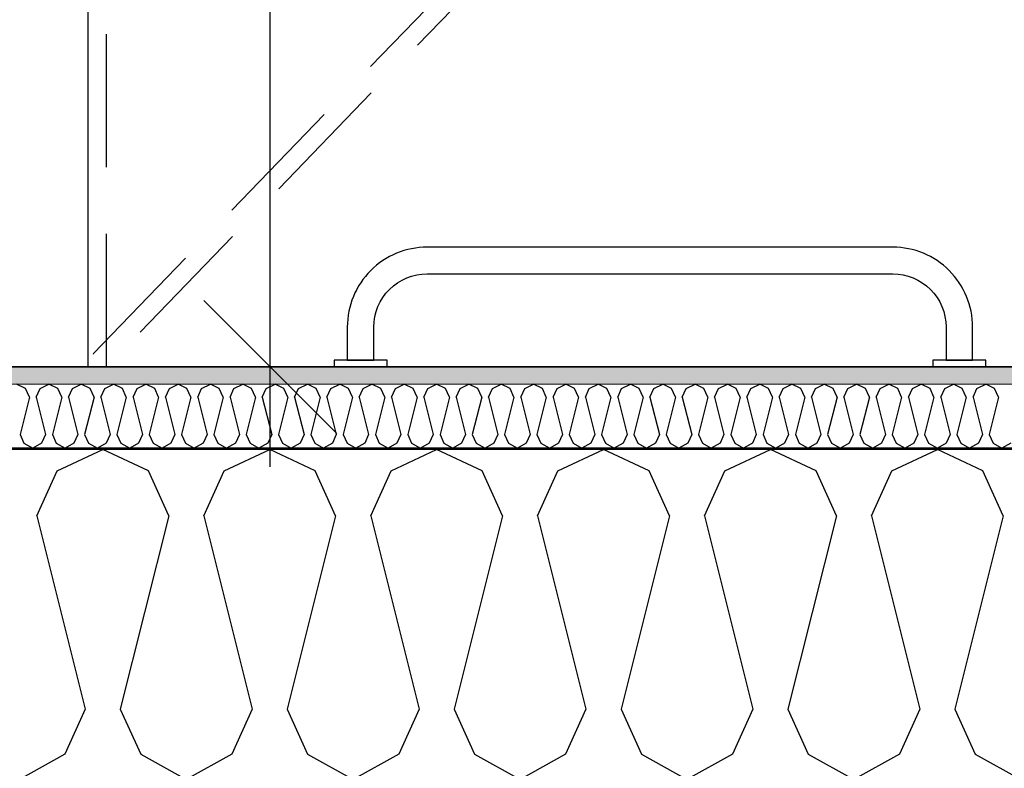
# Model space of a CAD drawing. Header units: millimetres. Extents: x -5000 to 341424, y -9235 to 550260.
# Tile 247 of 256: x 315829 to 316569, y 345146 to 345709. Entities that reach past the tile are written whole.
import ezdxf
from ezdxf.enums import TextEntityAlignment as Align

# ---------------------------------------------------------------- set-up
doc = ezdxf.new("R2010")
doc.units = ezdxf.units.MM
doc.header["$LTSCALE"] = 0.5
doc.header["$MEASUREMENT"] = 0
for name, pattern in [('PLINE', [0]), ('Små Stiplet', [282.222222, 141.111111, -141.111111]), ('Under snittplan', [300, 200, -100])]:
    doc.linetypes.add(name, pattern=pattern)
for name, color, linetype in [('232- Ikke-bærende yttervegger (Skravur)(Nye konstruksjoner)', 7, 'Continuous'), ('232- Ikke-bærende yttervegger(Nye konstruksjoner)', 7, 'Continuous'), ('257- Systemhimlinger (Skravur)(Nye konstruksjoner)', 7, 'Continuous'), ('257- Systemhimlinger(Nye konstruksjoner)', 7, 'Continuous'), ('315- Utstyr for sanitærinstallasjoner(Nye konstruksjoner)', 7, 'Continuous'), ('842-M___1_50 Målsetting bygning', 7, 'Continuous'), ('842-M___1_50 Målsetting bygning(Nye konstruksjoner)', 7, 'Continuous'), ('862- M___Nettoareal(Nye konstruksjoner)', 7, 'Continuous'), ('862- M___Nettoareal(Polylinje)(Nye konstruksjoner)', 7, 'Continuous'), ('862- M___Nettoareal(Tekst)(Nye konstruksjoner)', 7, 'Continuous'), ('878- Annen overflate_visuell informasjon(Nye konstruksjoner)', 7, 'Continuous')]:
    doc.layers.add(name, color=color, linetype=linetype)
doc.layers.add('236- Innvendig kledning og overflate(Nye konstruksjoner)', color=7, linetype='Continuous', lineweight=0)
doc.styles.add('GENERATED_STYLE_1', font='txt')
doc.styles.add('GENERATED_STYLE_3', font='arial.ttf')
doc.dimstyles.new('GENERATED_STYLE__2', dxfattribs={"dimtxt": 100, "dimasz": 95, "dimexe": 0.18, "dimexo": 0.0625, "dimgap": 0, "dimtad": 1, "dimtih": 1, "dimtoh": 1, "dimdec": 0, "dimzin": 0, "dimdsep": 46, "dimtxsty": 'GENERATED_STYLE_3', "dimblk": 'ARROWHEAD_6', "dimblk1": 'ARROWHEAD_6', "dimblk2": 'ARROWHEAD_6', "dimcen": 0.09, "dimse1": 1, "dimse2": 1, "dimclrd": 256, "dimclre": 256, "dimclrt": 256, "dimadec": 1, "dimazin": 0, "dimtfac": 1, "dimtdec": 4, "dimtmove": 0, "dimatfit": 3, "dimfxl": 1, "dimtolj": 1, "dimtzin": 0, "dimarcsym": 0})
doc.dimstyles.new('GENERATED_STYLE__3', dxfattribs={"dimtxt": 100, "dimasz": 95, "dimexe": 0.18, "dimexo": 0.0625, "dimgap": 0, "dimtad": 1, "dimdec": 0, "dimzin": 0, "dimdsep": 46, "dimtxsty": 'GENERATED_STYLE_3', "dimblk": 'ARROWHEAD_6', "dimblk1": 'ARROWHEAD_6', "dimblk2": 'ARROWHEAD_6', "dimcen": 0.09, "dimse1": 1, "dimse2": 1, "dimclrd": 256, "dimclre": 256, "dimclrt": 256, "dimadec": 1, "dimazin": 0, "dimtfac": 1, "dimtdec": 4, "dimtmove": 2, "dimatfit": 3, "dimfxl": 1, "dimtolj": 1, "dimtzin": 0, "dimarcsym": 0})
doc.dimstyles.new('GENERATED_STYLE__4', dxfattribs={"dimtxt": 100, "dimasz": 95, "dimexe": 0.18, "dimexo": 0.0625, "dimgap": 0, "dimtad": 1, "dimdec": 0, "dimzin": 0, "dimdsep": 46, "dimtxsty": 'GENERATED_STYLE_3', "dimblk": 'ARROWHEAD_6', "dimblk1": 'ARROWHEAD_6', "dimblk2": 'ARROWHEAD_6', "dimcen": 0.09, "dimse1": 1, "dimse2": 1, "dimclrd": 256, "dimclre": 256, "dimclrt": 256, "dimadec": 1, "dimazin": 0, "dimtfac": 1, "dimtdec": 4, "dimtmove": 0, "dimatfit": 3, "dimfxl": 1, "dimtolj": 1, "dimtzin": 0, "dimarcsym": 0})
doc.dimstyles.new('GENERATED_STYLE__7', dxfattribs={"dimtxt": 100, "dimasz": 47.5, "dimexe": 0.18, "dimexo": 0.0625, "dimgap": 0, "dimtad": 1, "dimdec": 0, "dimzin": 0, "dimdsep": 46, "dimtxsty": 'GENERATED_STYLE_3', "dimblk": 'ARROWHEAD_6', "dimblk1": 'ARROWHEAD_6', "dimblk2": 'ARROWHEAD_6', "dimcen": 0.09, "dimse1": 1, "dimse2": 1, "dimclrd": 256, "dimclre": 256, "dimclrt": 256, "dimadec": 1, "dimazin": 0, "dimtfac": 1, "dimtdec": 4, "dimtmove": 0, "dimatfit": 3, "dimfxl": 1, "dimtolj": 1, "dimtzin": 0, "dimarcsym": 0})

# ---------------------------------------------------------------- blocks, each defined once
blk = doc.blocks.new('Fellesrom Bygg A__6', base_point=(315918.65, 340263.57))
at = {"layer": '862- M___Nettoareal(Polylinje)(Nye konstruksjoner)', "linetype": 'PLINE', "flags": 128}
blk.add_lwpolyline([(308760.9, 343747.84), (314360.91, 343747.84), (314360.9, 345447.84), (320651.08, 345447.84), (322731.94, 342583.79), (328296.39, 346626.6), (331088.37, 342783.77), (332481.53, 343795.96), (325033.05, 354047.84), (312360.9, 354047.84), (312360.9, 352047.84), (308760.9, 352047.84)], close=True, dxfattribs=at)
at = {"layer": '862- M___Nettoareal(Tekst)(Nye konstruksjoner)', "style": 'GENERATED_STYLE_1'}
for tag, p in [('DUMMY_861', (316456.16, 340451.8)), ('ROOM_NAME', (315381.14, 340406.05)), ('DUMMY_862', (315381.14, 340263.57))]:
    blk.add_attdef(tag, text='', height=100, dxfattribs=at).set_placement(p, align=Align.TOP_LEFT)
blk = doc.blocks.new('HCWC_DUSJ__20', base_point=(315241.89, 346753.11))
at = {"layer": '862- M___Nettoareal(Polylinje)(Nye konstruksjoner)', "linetype": 'PLINE', "flags": 128}
blk.add_lwpolyline([(316779.91, 345447.84), (316779.91, 348047.84), (314484.9, 348047.84), (314484.9, 345447.84)], close=True, dxfattribs=at)
at = {"layer": '862- M___Nettoareal(Tekst)(Nye konstruksjoner)', "style": 'GENERATED_STYLE_1'}
for tag, p in [('DUMMY_861', (315633.43, 346941.35)), ('ROOM_NAME', (314850.34, 346891.53)), ('DUMMY_862', (314850.34, 346753.11))]:
    blk.add_attdef(tag, text='', height=100, dxfattribs=at).set_placement(p, align=Align.TOP_LEFT)
blk = doc.blocks.new('*X454')
at = {"layer": '232- Ikke-bærende yttervegger (Skravur)(Nye konstruksjoner)', "linetype": 'PLINE'}
for p, q in [((315833.14, 345431.71), (315826.51, 345434.84)), ((315836.1, 345425.2), (315833.14, 345431.71)), ((315841.2, 345425.2), (315844.16, 345431.71)), ((315844.16, 345431.71), (315850.79, 345434.84)), ((315857.42, 345431.71), (315850.79, 345434.84)), ((315860.38, 345425.2), (315857.42, 345431.71)), ((315865.48, 345425.2), (315868.44, 345431.71)), ((315868.44, 345431.71), (315875.07, 345434.84)), ((315881.7, 345431.71), (315875.07, 345434.84)), ((315884.66, 345425.2), (315881.7, 345431.71)), ((315889.76, 345425.2), (315892.72, 345431.71)), ((315892.72, 345431.71), (315899.35, 345434.84)), ((315905.99, 345431.71), (315899.35, 345434.84)), ((315908.94, 345425.2), (315905.99, 345431.71)), ((315914.05, 345425.2), (315917, 345431.71)), ((315917, 345431.71), (315923.64, 345434.84)), ((315930.27, 345431.71), (315923.64, 345434.84)), ((315933.23, 345425.2), (315930.27, 345431.71)), ((315938.33, 345425.2), (315941.29, 345431.71)), ((315941.29, 345431.71), (315947.92, 345434.84)), ((315954.55, 345431.71), (315947.92, 345434.84)), ((315957.51, 345425.2), (315954.55, 345431.71)), ((315962.61, 345425.2), (315965.57, 345431.71)), ((315965.57, 345431.71), (315972.2, 345434.84)), ((315978.83, 345431.71), (315972.2, 345434.84)), ((315981.79, 345425.2), (315978.83, 345431.71)), ((315986.89, 345425.2), (315989.85, 345431.71)), ((315989.85, 345431.71), (315996.48, 345434.84)), ((316003.11, 345431.71), (315996.48, 345434.84)), ((316006.07, 345425.2), (316003.11, 345431.71)), ((316011.17, 345425.2), (316014.13, 345431.71)), ((316014.13, 345431.71), (316020.76, 345434.84)), ((316027.39, 345431.71), (316020.76, 345434.84)), ((316030.35, 345425.2), (316027.39, 345431.71)), ((316035.45, 345425.2), (316038.41, 345431.71)), ((316038.41, 345431.71), (316045.04, 345434.84)), ((316051.67, 345431.71), (316045.04, 345434.84)), ((316054.63, 345425.2), (316051.67, 345431.71)), ((316059.73, 345425.2), (316062.69, 345431.71)), ((316062.69, 345431.71), (316069.32, 345434.84)), ((316075.95, 345431.71), (316069.32, 345434.84)), ((316078.91, 345425.2), (316075.95, 345431.71)), ((316084.01, 345425.2), (316086.97, 345431.71)), ((316086.97, 345431.71), (316093.6, 345434.84)), ((316100.24, 345431.71), (316093.6, 345434.84)), ((316103.19, 345425.2), (316100.24, 345431.71)), ((316108.3, 345425.2), (316111.25, 345431.71)), ((316111.25, 345431.71), (316117.89, 345434.84)), ((316124.52, 345431.71), (316117.89, 345434.84)), ((316127.48, 345425.2), (316124.52, 345431.71)), ((316132.58, 345425.2), (316135.54, 345431.71)), ((316135.54, 345431.71), (316142.17, 345434.84)), ((316148.8, 345431.71), (316142.17, 345434.84)), ((316151.76, 345425.2), (316148.8, 345431.71)), ((316156.86, 345425.2), (316159.82, 345431.71)), ((316159.82, 345431.71), (316166.45, 345434.84)), ((316173.08, 345431.71), (316166.45, 345434.84)), ((316176.04, 345425.2), (316173.08, 345431.71)), ((316181.14, 345425.2), (316184.1, 345431.71)), ((316184.1, 345431.71), (316190.73, 345434.84)), ((316197.36, 345431.71), (316190.73, 345434.84)), ((316200.32, 345425.2), (316197.36, 345431.71)), ((316205.42, 345425.2), (316208.38, 345431.71)), ((316208.38, 345431.71), (316215.01, 345434.84)), ((316221.64, 345431.71), (316215.01, 345434.84)), ((316224.6, 345425.2), (316221.64, 345431.71)), ((316229.7, 345425.2), (316232.66, 345431.71)), ((316232.66, 345431.71), (316239.29, 345434.84)), ((316245.92, 345431.71), (316239.29, 345434.84)), ((316248.88, 345425.2), (316245.92, 345431.71)), ((316253.98, 345425.2), (316256.94, 345431.71)), ((316256.94, 345431.71), (316263.57, 345434.84)), ((316270.2, 345431.71), (316263.57, 345434.84)), ((316273.16, 345425.2), (316270.2, 345431.71)), ((316278.26, 345425.2), (316281.22, 345431.71)), ((316281.22, 345431.71), (316287.85, 345434.84)), ((316294.49, 345431.71), (316287.85, 345434.84)), ((316297.44, 345425.2), (316294.49, 345431.71)), ((316302.55, 345425.2), (316305.51, 345431.71)), ((316305.51, 345431.71), (316312.14, 345434.84)), ((316318.77, 345431.71), (316312.14, 345434.84)), ((316321.73, 345425.2), (316318.77, 345431.71)), ((316326.83, 345425.2), (316329.79, 345431.71)), ((316329.79, 345431.71), (316336.42, 345434.84)), ((316343.05, 345431.71), (316336.42, 345434.84)), ((316346.01, 345425.2), (316343.05, 345431.71)), ((316351.11, 345425.2), (316354.07, 345431.71)), ((316354.07, 345431.71), (316360.7, 345434.84)), ((316367.33, 345431.71), (316360.7, 345434.84)), ((316370.29, 345425.2), (316367.33, 345431.71)), ((316375.39, 345425.2), (316378.35, 345431.71)), ((316378.35, 345431.71), (316384.98, 345434.84)), ((316391.61, 345431.71), (316384.98, 345434.84)), ((316394.57, 345425.2), (316391.61, 345431.71)), ((316399.67, 345425.2), (316402.63, 345431.71)), ((316402.63, 345431.71), (316409.26, 345434.84)), ((316415.89, 345431.71), (316409.26, 345434.84)), ((316418.85, 345425.2), (316415.89, 345431.71)), ((316423.95, 345425.2), (316426.91, 345431.71)), ((316426.91, 345431.71), (316433.54, 345434.84)), ((316440.17, 345431.71), (316433.54, 345434.84)), ((316443.13, 345425.2), (316440.17, 345431.71)), ((316448.23, 345425.2), (316451.19, 345431.71)), ((316451.19, 345431.71), (316457.82, 345434.84)), ((316464.45, 345431.71), (316457.82, 345434.84)), ((316467.41, 345425.2), (316464.45, 345431.71)), ((316472.52, 345425.2), (316475.47, 345431.71)), ((316475.47, 345431.71), (316482.11, 345434.84)), ((316488.74, 345431.71), (316482.11, 345434.84)), ((316491.69, 345425.2), (316488.74, 345431.71)), ((316496.8, 345425.2), (316499.76, 345431.71)), ((316499.76, 345431.71), (316506.39, 345434.84)), ((316513.02, 345431.71), (316506.39, 345434.84)), ((316515.98, 345425.2), (316513.02, 345431.71)), ((316521.08, 345425.2), (316524.04, 345431.71)), ((316524.04, 345431.71), (316530.67, 345434.84)), ((316537.3, 345431.71), (316530.67, 345434.84)), ((316540.26, 345425.2), (316537.3, 345431.71)), ((316545.36, 345425.2), (316548.32, 345431.71)), ((316548.32, 345431.71), (316554.95, 345434.84)), ((316561.58, 345431.71), (316554.95, 345434.84)), ((316564.54, 345425.2), (316561.58, 345431.71)), ((315836.1, 345425.2), (315829.06, 345397.05)), ((315841.2, 345425.2), (315848.24, 345397.05)), ((315860.38, 345425.2), (315853.34, 345397.05)), ((315865.48, 345425.2), (315872.52, 345397.05)), ((315884.66, 345425.2), (315877.62, 345397.05)), ((315889.76, 345425.2), (315896.8, 345397.05)), ((315908.94, 345425.2), (315901.91, 345397.05)), ((315914.05, 345425.2), (315921.09, 345397.05)), ((315933.23, 345425.2), (315926.19, 345397.05)), ((315938.33, 345425.2), (315945.37, 345397.05)), ((315957.51, 345425.2), (315950.47, 345397.05)), ((315962.61, 345425.2), (315969.65, 345397.05)), ((315981.79, 345425.2), (315974.75, 345397.05)), ((315986.89, 345425.2), (315993.93, 345397.05)), ((316006.07, 345425.2), (315999.03, 345397.05)), ((316011.17, 345425.2), (316018.21, 345397.05)), ((316030.35, 345425.2), (316023.31, 345397.05)), ((316035.45, 345425.2), (316042.49, 345397.05)), ((316054.63, 345425.2), (316047.59, 345397.05)), ((316059.73, 345425.2), (316066.77, 345397.05)), ((316078.91, 345425.2), (316071.87, 345397.05)), ((316084.01, 345425.2), (316091.05, 345397.05)), ((316103.19, 345425.2), (316096.16, 345397.05)), ((316108.3, 345425.2), (316115.34, 345397.05)), ((316127.48, 345425.2), (316120.44, 345397.05)), ((316132.58, 345425.2), (316139.62, 345397.05)), ((316151.76, 345425.2), (316144.72, 345397.05)), ((316156.86, 345425.2), (316163.9, 345397.05)), ((316176.04, 345425.2), (316169, 345397.05)), ((316181.14, 345425.2), (316188.18, 345397.05)), ((316200.32, 345425.2), (316193.28, 345397.05)), ((316205.42, 345425.2), (316212.46, 345397.05)), ((316224.6, 345425.2), (316217.56, 345397.05)), ((316229.7, 345425.2), (316236.74, 345397.05)), ((316248.88, 345425.2), (316241.84, 345397.05)), ((316253.98, 345425.2), (316261.02, 345397.05)), ((316273.16, 345425.2), (316266.12, 345397.05)), ((316278.26, 345425.2), (316285.3, 345397.05)), ((316297.44, 345425.2), (316290.41, 345397.05)), ((316302.55, 345425.2), (316309.59, 345397.05)), ((316321.73, 345425.2), (316314.69, 345397.05)), ((316326.83, 345425.2), (316333.87, 345397.05)), ((316346.01, 345425.2), (316338.97, 345397.05)), ((316351.11, 345425.2), (316358.15, 345397.05)), ((316370.29, 345425.2), (316363.25, 345397.05)), ((316375.39, 345425.2), (316382.43, 345397.05)), ((316394.57, 345425.2), (316387.53, 345397.05)), ((316399.67, 345425.2), (316406.71, 345397.05)), ((316418.85, 345425.2), (316411.81, 345397.05)), ((316423.95, 345425.2), (316430.99, 345397.05)), ((316443.13, 345425.2), (316436.09, 345397.05)), ((316448.23, 345425.2), (316455.27, 345397.05)), ((316467.41, 345425.2), (316460.37, 345397.05)), ((316472.52, 345425.2), (316479.55, 345397.05)), ((316491.69, 345425.2), (316484.66, 345397.05)), ((316496.8, 345425.2), (316503.84, 345397.05)), ((316515.98, 345425.2), (316508.94, 345397.05)), ((316521.08, 345425.2), (316528.12, 345397.05)), ((316540.26, 345425.2), (316533.22, 345397.05)), ((316545.36, 345425.2), (316552.4, 345397.05)), ((316564.54, 345425.2), (316557.5, 345397.05)), ((315829.06, 345397.05), (315832.02, 345390.54)), ((315848.24, 345397.05), (315845.28, 345390.54)), ((315853.34, 345397.05), (315856.3, 345390.54)), ((315872.52, 345397.05), (315869.56, 345390.54)), ((315877.62, 345397.05), (315880.58, 345390.54)), ((315896.8, 345397.05), (315893.84, 345390.54)), ((315901.91, 345397.05), (315904.86, 345390.54)), ((315921.09, 345397.05), (315918.13, 345390.54)), ((315926.19, 345397.05), (315929.15, 345390.54)), ((315945.37, 345397.05), (315942.41, 345390.54)), ((315950.47, 345397.05), (315953.43, 345390.54)), ((315969.65, 345397.05), (315966.69, 345390.54)), ((315974.75, 345397.05), (315977.71, 345390.54)), ((315993.93, 345397.05), (315990.97, 345390.54)), ((315999.03, 345397.05), (316001.99, 345390.54)), ((316018.21, 345397.05), (316015.25, 345390.54)), ((316023.31, 345397.05), (316026.27, 345390.54)), ((316042.49, 345397.05), (316039.53, 345390.54)), ((316047.59, 345397.05), (316050.55, 345390.54)), ((316066.77, 345397.05), (316063.81, 345390.54)), ((316071.87, 345397.05), (316074.83, 345390.54)), ((316091.05, 345397.05), (316088.09, 345390.54)), ((316096.16, 345397.05), (316099.11, 345390.54)), ((316115.34, 345397.05), (316112.38, 345390.54)), ((316120.44, 345397.05), (316123.4, 345390.54)), ((316139.62, 345397.05), (316136.66, 345390.54)), ((316144.72, 345397.05), (316147.68, 345390.54)), ((316163.9, 345397.05), (316160.94, 345390.54)), ((316169, 345397.05), (316171.96, 345390.54)), ((316188.18, 345397.05), (316185.22, 345390.54)), ((316193.28, 345397.05), (316196.24, 345390.54)), ((316212.46, 345397.05), (316209.5, 345390.54)), ((316217.56, 345397.05), (316220.52, 345390.54)), ((316236.74, 345397.05), (316233.78, 345390.54)), ((316241.84, 345397.05), (316244.8, 345390.54)), ((316261.02, 345397.05), (316258.06, 345390.54)), ((316266.12, 345397.05), (316269.08, 345390.54)), ((316285.3, 345397.05), (316282.35, 345390.54)), ((316290.41, 345397.05), (316293.36, 345390.54)), ((316309.59, 345397.05), (316306.63, 345390.54)), ((316314.69, 345397.05), (316317.65, 345390.54)), ((316333.87, 345397.05), (316330.91, 345390.54)), ((316338.97, 345397.05), (316341.93, 345390.54)), ((316358.15, 345397.05), (316355.19, 345390.54)), ((316363.25, 345397.05), (316366.21, 345390.54)), ((316382.43, 345397.05), (316379.47, 345390.54)), ((316387.53, 345397.05), (316390.49, 345390.54)), ((316406.71, 345397.05), (316403.75, 345390.54)), ((316411.81, 345397.05), (316414.77, 345390.54)), ((316430.99, 345397.05), (316428.03, 345390.54)), ((316436.09, 345397.05), (316439.05, 345390.54)), ((316455.27, 345397.05), (316452.31, 345390.54)), ((316460.37, 345397.05), (316463.33, 345390.54)), ((316479.55, 345397.05), (316476.6, 345390.54)), ((316484.66, 345397.05), (316487.61, 345390.54)), ((316503.84, 345397.05), (316500.88, 345390.54)), ((316508.94, 345397.05), (316511.9, 345390.54)), ((316528.12, 345397.05), (316525.16, 345390.54)), ((316533.22, 345397.05), (316536.18, 345390.54)), ((316552.4, 345397.05), (316549.44, 345390.54)), ((316557.5, 345397.05), (316560.46, 345390.54)), ((315832.02, 345390.54), (315838.65, 345386.84)), ((315845.28, 345390.54), (315838.65, 345386.84)), ((315856.3, 345390.54), (315862.93, 345386.84)), ((315869.56, 345390.54), (315862.93, 345386.84)), ((315880.58, 345390.54), (315887.21, 345386.84)), ((315893.84, 345390.54), (315887.21, 345386.84)), ((315904.86, 345390.54), (315911.5, 345386.84)), ((315918.13, 345390.54), (315911.5, 345386.84)), ((315929.15, 345390.54), (315935.78, 345386.84)), ((315942.41, 345390.54), (315935.78, 345386.84)), ((315953.43, 345390.54), (315960.06, 345386.84)), ((315966.69, 345390.54), (315960.06, 345386.84)), ((315977.71, 345390.54), (315984.34, 345386.84)), ((315990.97, 345390.54), (315984.34, 345386.84)), ((316001.99, 345390.54), (316008.62, 345386.84)), ((316015.25, 345390.54), (316008.62, 345386.84)), ((316026.27, 345390.54), (316032.9, 345386.84)), ((316039.53, 345390.54), (316032.9, 345386.84)), ((316050.55, 345390.54), (316057.18, 345386.84)), ((316063.81, 345390.54), (316057.18, 345386.84)), ((316074.83, 345390.54), (316081.46, 345386.84)), ((316088.09, 345390.54), (316081.46, 345386.84)), ((316099.11, 345390.54), (316105.75, 345386.84)), ((316112.38, 345390.54), (316105.75, 345386.84)), ((316123.4, 345390.54), (316130.03, 345386.84)), ((316136.66, 345390.54), (316130.03, 345386.84)), ((316147.68, 345390.54), (316154.31, 345386.84)), ((316160.94, 345390.54), (316154.31, 345386.84)), ((316171.96, 345390.54), (316178.59, 345386.84)), ((316185.22, 345390.54), (316178.59, 345386.84)), ((316196.24, 345390.54), (316202.87, 345386.84)), ((316209.5, 345390.54), (316202.87, 345386.84)), ((316220.52, 345390.54), (316227.15, 345386.84)), ((316233.78, 345390.54), (316227.15, 345386.84)), ((316244.8, 345390.54), (316251.43, 345386.84)), ((316258.06, 345390.54), (316251.43, 345386.84)), ((316269.08, 345390.54), (316275.71, 345386.84)), ((316282.35, 345390.54), (316275.71, 345386.84)), ((316293.36, 345390.54), (316300, 345386.84)), ((316306.63, 345390.54), (316300, 345386.84)), ((316317.65, 345390.54), (316324.28, 345386.84)), ((316330.91, 345390.54), (316324.28, 345386.84)), ((316341.93, 345390.54), (316348.56, 345386.84)), ((316355.19, 345390.54), (316348.56, 345386.84)), ((316366.21, 345390.54), (316372.84, 345386.84)), ((316379.47, 345390.54), (316372.84, 345386.84)), ((316390.49, 345390.54), (316397.12, 345386.84)), ((316403.75, 345390.54), (316397.12, 345386.84)), ((316414.77, 345390.54), (316421.4, 345386.84)), ((316428.03, 345390.54), (316421.4, 345386.84)), ((316439.05, 345390.54), (316445.68, 345386.84)), ((316452.31, 345390.54), (316445.68, 345386.84)), ((316463.33, 345390.54), (316469.96, 345386.84)), ((316476.6, 345390.54), (316469.96, 345386.84)), ((316487.61, 345390.54), (316494.25, 345386.84)), ((316500.88, 345390.54), (316494.25, 345386.84)), ((316511.9, 345390.54), (316518.53, 345386.84)), ((316525.16, 345390.54), (316518.53, 345386.84)), ((316536.18, 345390.54), (316542.81, 345386.84)), ((316549.44, 345390.54), (316542.81, 345386.84)), ((316560.46, 345390.54), (316567.09, 345386.84)), ((316573.72, 345390.54), (316567.09, 345386.84))]:
    blk.add_line(p, q, dxfattribs=at)
blk = doc.blocks.new('*X457')
at = {"layer": '232- Ikke-bærende yttervegger (Skravur)(Nye konstruksjoner)', "linetype": 'PLINE'}
for p, q in [((315857, 345369.63), (315891.26, 345385.84)), ((315925.52, 345369.63), (315891.26, 345385.84)), ((315982.45, 345369.63), (316016.71, 345385.84)), ((316050.97, 345369.63), (316016.71, 345385.84)), ((316107.91, 345369.63), (316142.17, 345385.84)), ((316176.43, 345369.63), (316142.17, 345385.84)), ((316233.36, 345369.63), (316267.62, 345385.84)), ((316301.88, 345369.63), (316267.62, 345385.84)), ((316358.81, 345369.63), (316393.07, 345385.84)), ((316427.33, 345369.63), (316393.07, 345385.84)), ((316484.27, 345369.63), (316518.53, 345385.84)), ((316552.79, 345369.63), (316518.53, 345385.84)), ((315841.71, 345336.04), (315857, 345369.63)), ((315940.81, 345336.04), (315925.52, 345369.63)), ((315967.17, 345336.04), (315982.45, 345369.63)), ((316066.26, 345336.04), (316050.97, 345369.63)), ((316092.62, 345336.04), (316107.91, 345369.63)), ((316191.72, 345336.04), (316176.43, 345369.63)), ((316218.07, 345336.04), (316233.36, 345369.63)), ((316317.17, 345336.04), (316301.88, 345369.63)), ((316343.53, 345336.04), (316358.81, 345369.63)), ((316442.62, 345336.04), (316427.33, 345369.63)), ((316468.98, 345336.04), (316484.27, 345369.63)), ((316568.07, 345336.04), (316552.79, 345369.63)), ((315841.71, 345336.04), (315878.08, 345190.56)), ((315940.81, 345336.04), (315904.44, 345190.56)), ((315967.17, 345336.04), (316003.54, 345190.56)), ((316066.26, 345336.04), (316029.89, 345190.56)), ((316092.62, 345336.04), (316128.99, 345190.56)), ((316191.72, 345336.04), (316155.35, 345190.56)), ((316218.07, 345336.04), (316254.44, 345190.56)), ((316317.17, 345336.04), (316280.8, 345190.56)), ((316343.53, 345336.04), (316379.9, 345190.56)), ((316442.62, 345336.04), (316406.25, 345190.56)), ((316468.98, 345336.04), (316505.35, 345190.56)), ((316568.07, 345336.04), (316531.71, 345190.56)), ((315878.08, 345190.56), (315862.79, 345156.96)), ((315904.44, 345190.56), (315919.73, 345156.96)), ((316003.54, 345190.56), (315988.25, 345156.96)), ((316029.89, 345190.56), (316045.18, 345156.96)), ((316128.99, 345190.56), (316113.7, 345156.96)), ((316155.35, 345190.56), (316170.63, 345156.96)), ((316254.44, 345190.56), (316239.15, 345156.96)), ((316280.8, 345190.56), (316296.09, 345156.96)), ((316379.9, 345190.56), (316364.61, 345156.96)), ((316406.25, 345190.56), (316421.54, 345156.96)), ((316505.35, 345190.56), (316490.06, 345156.96)), ((316531.71, 345190.56), (316546.99, 345156.96)), ((315862.79, 345156.96), (315828.53, 345137.84)), ((315919.73, 345156.96), (315953.99, 345137.84)), ((315988.25, 345156.96), (315953.99, 345137.84)), ((316045.18, 345156.96), (316079.44, 345137.84)), ((316113.7, 345156.96), (316079.44, 345137.84)), ((316170.63, 345156.96), (316204.89, 345137.84)), ((316239.15, 345156.96), (316204.89, 345137.84)), ((316296.09, 345156.96), (316330.35, 345137.84)), ((316364.61, 345156.96), (316330.35, 345137.84)), ((316421.54, 345156.96), (316455.8, 345137.84)), ((316490.06, 345156.96), (316455.8, 345137.84)), ((316546.99, 345156.96), (316581.25, 345137.84))]:
    blk.add_line(p, q, dxfattribs=at)
blk = doc.blocks.new('*D762')
at = {"layer": '842-M___1_50 Målsetting bygning', "linetype": 'PLINE'}
for p, q in [((313783.18, 345435.84), (313883.18, 345335.84)), ((313926.93, 345385.84), (313739.43, 345385.84)), ((313833.18, 345137.84), (313833.18, 345385.84)), ((313783.18, 345187.84), (313883.18, 345087.84)), ((313926.93, 345137.84), (313739.43, 345137.84)), ((313833.18, 345062.84), (313833.18, 345137.84))]:
    blk.add_line(p, q, dxfattribs=at)
at = {"layer": '842-M___1_50 Målsetting bygning', "insert": (313813.18, 345147.44), "char_height": 100, "attachment_point": 7, "rotation": 90, "style": 'GENERATED_STYLE_3'}
blk.add_mtext('\\A1;{\\pql;\\fArial|b0|i0|c0|p0;\\W1.000000;248}', dxfattribs=at)
blk = doc.blocks.new('ARROWHEAD_6')
at = {"linetype": 'Continuous'}
for p, q in [((-0.5, -0.5), (0.5, 0.5)), ((0, 0), (-1, 0))]:
    blk.add_line(p, q, dxfattribs=at)
blk = doc.blocks.new('*D763')
at = {"layer": '842-M___1_50 Målsetting bygning', "linetype": 'PLINE'}
for p, q in [((313783.18, 346341.84), (313883.18, 346241.84)), ((313926.93, 346291.84), (313739.43, 346291.84)), ((313833.18, 345385.84), (313833.18, 346291.84)), ((313783.18, 345435.84), (313883.18, 345335.84)), ((313926.93, 345385.84), (313739.43, 345385.84))]:
    blk.add_line(p, q, dxfattribs=at)
at = {"layer": '842-M___1_50 Målsetting bygning', "insert": (313813.18, 345724.43), "char_height": 100, "attachment_point": 7, "rotation": 90, "style": 'GENERATED_STYLE_3'}
blk.add_mtext('\\A1;{\\pql;\\fArial|b0|i0|c0|p0;\\W1.000000;906}', dxfattribs=at)
blk = doc.blocks.new('*D822')
at = {"layer": '842-M___1_50 Målsetting bygning', "linetype": 'PLINE'}
for p, q in [((314670.91, 344313.32), (314670.91, 344500.82)), ((316890.91, 344313.32), (316890.91, 344500.82)), ((314720.91, 344457.07), (314620.91, 344357.07)), ((316940.91, 344457.07), (316840.91, 344357.07)), ((314670.91, 344407.07), (316890.91, 344407.07))]:
    blk.add_line(p, q, dxfattribs=at)
at = {"layer": '842-M___1_50 Målsetting bygning', "char_height": 100, "attachment_point": 7, "style": 'GENERATED_STYLE_3'}
for s, insert in [('\\A1;{\\pql;\\fArial|b0|i0|c0|p0;\\W1.000000;2\xa0220}', (315609.31, 344427.07)), ('\\A1;{\\pql;\\fArial|b0|i0|c0|p0;\\W1.000000;220}', (316886.5, 344427.07))]:
    blk.add_mtext(s, dxfattribs=dict(at, insert=insert))
blk = doc.blocks.new('*D947')
at = {"layer": '842-M___1_50 Målsetting bygning(Nye konstruksjoner)', "linetype": 'PLINE'}
for p, q in [((315967.12, 346397.84), (316067.12, 346297.84)), ((316110.87, 346347.84), (315923.37, 346347.84)), ((316017.12, 345447.84), (316017.12, 346347.84)), ((315967.12, 345497.84), (316067.12, 345397.84)), ((316110.87, 345447.84), (315923.37, 345447.84)), ((316017.12, 345372.84), (316017.12, 345447.84))]:
    blk.add_line(p, q, dxfattribs=at)
at = {"layer": '842-M___1_50 Målsetting bygning(Nye konstruksjoner)', "insert": (315997.12, 345783.44), "char_height": 100, "attachment_point": 7, "rotation": 90, "style": 'GENERATED_STYLE_3'}
blk.add_mtext('\\A1;{\\pql;\\fArial|b0|i0|c0|p0;\\W1.000000;900}', dxfattribs=at)
blk = doc.blocks.new('*D951')
at = {"layer": '842-M___1_50 Målsetting bygning(Nye konstruksjoner)', "linetype": 'PLINE'}
for p, q in [((314484.9, 346115.16), (314484.9, 346302.66)), ((315879.91, 346115.16), (315879.91, 346302.66)), ((314534.9, 346258.91), (314434.9, 346158.91)), ((315929.91, 346258.91), (315829.91, 346158.91)), ((314409.9, 346208.91), (314484.9, 346208.91)), ((314484.9, 346208.91), (315879.91, 346208.91))]:
    blk.add_line(p, q, dxfattribs=at)
at = {"layer": '842-M___1_50 Målsetting bygning(Nye konstruksjoner)', "insert": (315010.81, 346228.91), "char_height": 100, "attachment_point": 7, "style": 'GENERATED_STYLE_3'}
blk.add_mtext('\\A1;{\\pql;\\fArial|b0|i0|c0|p0;\\W1.000000;1\xa0395}', dxfattribs=at)
blk = doc.blocks.new('*D982')
at = {"layer": '842-M___1_50 Målsetting bygning', "linetype": 'PLINE'}
for p, q in [((315070.89, 345435.84), (315170.89, 345335.84)), ((315214.64, 345385.84), (315027.14, 345385.84)), ((315120.89, 345137.84), (315120.89, 345385.84)), ((315070.89, 345187.84), (315170.89, 345087.84)), ((315214.64, 345137.84), (315027.14, 345137.84)), ((315120.89, 345062.84), (315120.89, 345137.84))]:
    blk.add_line(p, q, dxfattribs=at)
at = {"layer": '842-M___1_50 Målsetting bygning', "insert": (315100.89, 345147.44), "char_height": 100, "attachment_point": 7, "rotation": 90, "style": 'GENERATED_STYLE_3'}
blk.add_mtext('\\A1;{\\pql;\\fArial|b0|i0|c0|p0;\\W1.000000;248}', dxfattribs=at)
blk = doc.blocks.new('*D983')
at = {"layer": '842-M___1_50 Målsetting bygning', "linetype": 'PLINE'}
for p, q in [((315070.89, 348110.84), (315170.89, 348010.84)), ((315214.64, 348060.84), (315027.14, 348060.84)), ((315120.89, 345385.84), (315120.89, 348060.84)), ((315070.89, 345435.84), (315170.89, 345335.84)), ((315214.64, 345385.84), (315027.14, 345385.84))]:
    blk.add_line(p, q, dxfattribs=at)
at = {"layer": '842-M___1_50 Målsetting bygning', "char_height": 100, "attachment_point": 7, "rotation": 90, "style": 'GENERATED_STYLE_3'}
for s, insert in [('\\A1;{\\pql;\\fArial|b0|i0|c0|p0;\\W1.000000;98}', (315099.46, 347904.62)), ('\\A1;{\\pql;\\fArial|b0|i0|c0|p0;\\W1.000000;2\xa0675}', (315099.46, 346976.09))]:
    blk.add_mtext(s, dxfattribs=dict(at, insert=insert))
blk = doc.blocks.new('*D1056')
at = {"layer": '257- Systemhimlinger(Nye konstruksjoner)', "linetype": 'PLINE'}
for p, q in [((316684.92, 345872.84), (316734.92, 345822.84)), ((316756.79, 345847.84), (316663.04, 345847.84)), ((316709.92, 345447.84), (316709.92, 345847.84)), ((316684.92, 345472.84), (316734.92, 345422.84)), ((316756.79, 345447.84), (316663.04, 345447.84)), ((316709.92, 345410.34), (316709.92, 345447.84))]:
    blk.add_line(p, q, dxfattribs=at)
at = {"layer": '257- Systemhimlinger(Nye konstruksjoner)', "insert": (316689.92, 345533.44), "char_height": 100, "attachment_point": 7, "rotation": 90, "style": 'GENERATED_STYLE_3'}
blk.add_mtext('\\A1;{\\pql;\\fArial|b0|i0|c0|p0;\\W1.000000;400}', dxfattribs=at)
blk = doc.blocks.new('Dusjkabinett[308]', base_point=(316329.91, 345897.84))
at = {"layer": '315- Utstyr for sanitærinstallasjoner(Nye konstruksjoner)', "linetype": 'Små Stiplet'}
blk.add_line((315879.91, 346347.84), (315879.91, 345447.84), dxfattribs=at)
blk = doc.blocks.new('Gripehåndtak[311]', base_point=(316310.04, 345447.84))
at = {"layer": '315- Utstyr for sanitærinstallasjoner(Nye konstruksjoner)', "linetype": 'PLINE', "flags": 128}
blk.add_lwpolyline([(316545.04, 345452.84), (316545.04, 345477.84, 0.414214), (316485.04, 345537.84), (316135.04, 345537.84, 0.414214), (316075.04, 345477.84), (316075.04, 345452.84), (316095.04, 345452.84), (316095.04, 345477.84, -0.414214), (316135.04, 345517.84), (316485.04, 345517.84, -0.414214), (316525.04, 345477.84), (316525.04, 345452.84)], format="xyb", close=True, dxfattribs=at)
for points in [[(316105.04, 345447.84), (316105.04, 345452.84), (316065.04, 345452.84), (316065.04, 345447.84)], [(316555.04, 345447.84), (316555.04, 345452.84), (316515.04, 345452.84), (316515.04, 345447.84)]]:
    blk.add_lwpolyline(points, close=True, dxfattribs=at)

msp = doc.modelspace()

# ---------------------------------------------------------------- hatches: boundary and pattern name
at = {"layer": '232- Ikke-bærende yttervegger (Skravur)(Nye konstruksjoner)', "linetype": 'Continuous'}
h = msp.add_hatch(dxfattribs=at)
h.set_pattern_fill('Prikker_tett', color=256, style=0, pattern_type=2)
h.set_pattern_definition([(0, (0, 0), (0, 43.30127), [0, -25]), (0, (12.5, 21.65), (0, 43.30127), [0, -25])])
h.paths.add_polyline_path([(314373.91, 345447.84), (314373.91, 345434.84), (316779.91, 345434.84), (316779.91, 345447.84)])
msp.add_hatch(color=256, dxfattribs=at).paths.add_polyline_path([(314422.91, 345386.84), (314422.91, 345385.84), (317810.77, 345385.84), (317810.77, 345386.84)])

# ---------------------------------------------------------------- linework, layer by layer
at = {"layer": '232- Ikke-bærende yttervegger(Nye konstruksjoner)', "linetype": 'PLINE'}
for p, q in [((317810.77, 345386.84), (314422.91, 345386.84)), ((317810.77, 345385.84), (314670.91, 345385.84))]:
    msp.add_line(p, q, dxfattribs=at)
at = {"layer": '236- Innvendig kledning og overflate(Nye konstruksjoner)', "linetype": 'PLINE'}
msp.add_line((316792.9, 345434.84), (314421.91, 345434.84), dxfattribs=at)
at = {"layer": '236- Innvendig kledning og overflate(Nye konstruksjoner)', "linetype": 'PLINE', "flags": 128}
msp.add_lwpolyline([(316779.91, 345447.84), (314373.91, 345447.84)], dxfattribs=at)
at = {"layer": '257- Systemhimlinger (Skravur)(Nye konstruksjoner)', "linetype": 'PLINE', "flags": 128}
msp.add_lwpolyline([(314484.9, 348047.84), (316779.91, 348047.84), (316779.91, 345447.84), (314484.9, 345447.84)], close=True, dxfattribs=at)
at = {"layer": '878- Annen overflate_visuell informasjon(Nye konstruksjoner)', "linetype": 'Under snittplan', "flags": 128}
for points in [[(315879.9, 346333.6), (315879.9, 345447.84), (315894.15, 345447.84), (315894.15, 346333.6)], [(315883.91, 345457.74), (316499.64, 346094.82), (316509.88, 346084.92), (315894.15, 345447.84)]]:
    msp.add_lwpolyline(points, close=True, dxfattribs=at)

# ---------------------------------------------------------------- block references
at = {"layer": '232- Ikke-bærende yttervegger(Nye konstruksjoner)'}
for name in ['*X454', '*X457']:
    msp.add_blockref(name, (0, 0), dxfattribs=at)
at = {"layer": '315- Utstyr for sanitærinstallasjoner(Nye konstruksjoner)', "linetype": 'Små Stiplet'}
msp.add_blockref('Dusjkabinett[308]', (316329.91, 345897.84), dxfattribs=at)
at = {"layer": '315- Utstyr for sanitærinstallasjoner(Nye konstruksjoner)', "linetype": 'PLINE'}
msp.add_blockref('Gripehåndtak[311]', (316310.04, 345447.84), dxfattribs=at)
at = {"layer": '862- M___Nettoareal(Nye konstruksjoner)', "linetype": 'Continuous'}
for name, p in [('Fellesrom Bygg A__6', (315918.65, 340263.57)), ('HCWC_DUSJ__20', (315241.89, 346753.11))]:
    msp.add_blockref(name, p, dxfattribs=at)

# ---------------------------------------------------------------- dimensions: what is measured, and where the dimension line sits
at = {"layer": '257- Systemhimlinger(Nye konstruksjoner)', "linetype": 'Continuous'}
dim = msp.add_linear_dim(base=(316709.92, 345847.84), p1=(316779.91, 345447.84), p2=(315032.4, 345847.84), angle=90, dimstyle='GENERATED_STYLE__7', dxfattribs=at)
dim.commit()
dim.dimension.update_dxf_attribs({"geometry": '*D1056', "text_midpoint": (316639.92, 345647.59), "dimtype": 160, "text_rotation": 90})
at = {"layer": '842-M___1_50 Målsetting bygning', "linetype": 'Continuous'}
dim = msp.add_linear_dim(base=(316890.91, 344407.07), p1=(314670.91, 344287.84), p2=(316890.91, 349747.84), dimstyle='GENERATED_STYLE__2', dxfattribs=at)
dim.commit()
dim.dimension.update_dxf_attribs({"geometry": '*D822', "text_midpoint": (315780.85, 344477.07), "dimtype": 160})
for base, p1, p2, dimstyle, picture, middle in [((315120.89, 348060.84), (317521.24, 345385.84), (315687.9, 348060.84), 'GENERATED_STYLE__3', '*D983', (315049.46, 347147.63)), ((313833.18, 346291.84), (317521.24, 345385.84), (314360.9, 346291.84), 'GENERATED_STYLE__4', '*D763', (313763.18, 345838.59)), ((313833.18, 345385.84), (317582.06, 345137.84), (317521.24, 345385.84), 'GENERATED_STYLE__4', '*D762', (313763.18, 345261.59)), ((315120.89, 345385.84), (317582.06, 345137.84), (317521.24, 345385.84), 'GENERATED_STYLE__4', '*D982', (315050.89, 345261.59))]:
    dim = msp.add_linear_dim(base=base, p1=p1, p2=p2, angle=90, dimstyle=dimstyle, dxfattribs=at)
    dim.commit()
    dim.dimension.update_dxf_attribs({"geometry": picture, "text_midpoint": middle, "dimtype": 160, "text_rotation": 90})
at = {"layer": '842-M___1_50 Målsetting bygning(Nye konstruksjoner)', "linetype": 'Continuous'}
dim = msp.add_linear_dim(base=(315879.9, 346208.91), p1=(314484.9, 345447.84), p2=(315879.9, 346347.84), dimstyle='GENERATED_STYLE__2', dxfattribs=at)
dim.commit()
dim.dimension.update_dxf_attribs({"geometry": '*D951', "text_midpoint": (315182.35, 346278.91), "dimtype": 160})
dim = msp.add_linear_dim(base=(316017.12, 346347.84), p1=(316779.91, 345447.84), p2=(316779.91, 346347.84), angle=90, dimstyle='GENERATED_STYLE__4', dxfattribs=at)
dim.commit()
dim.dimension.update_dxf_attribs({"geometry": '*D947', "text_midpoint": (315947.12, 345897.59), "dimtype": 160, "text_rotation": 90})

doc.saveas('drawing.dxf')
